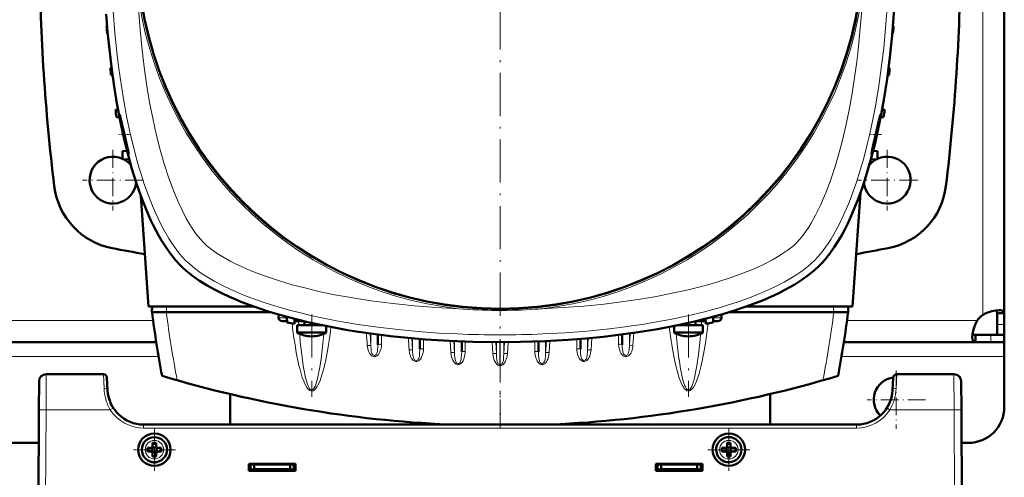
# Model space of a CAD drawing. Extents: x -1438 to 1837, y -1701 to 699.
# Tile 14 of 90: x 163 to 437, y -1413 to -1286. Entities that reach past the tile are written whole.
import ezdxf

# ---------------------------------------------------------------- set-up
doc = ezdxf.new("R2010")
doc.units = 0
doc.linetypes.add('DASHDOT', pattern=[18.5, 12, -3, 0.5, -3])

msp = doc.modelspace()

# ---------------------------------------------------------------- linework, layer by layer
at = {"color": 7, "linetype": 'DASHDOT', "lineweight": 18}
for p, q in [((296.78, -1134.46), (296.78, -1397.06)), ((244.48, -1368.05), (244.48, -1390.98)), ((349.08, -1368.05), (349.08, -1390.98))]:
    msp.add_line(p, q, dxfattribs=at)
at = {"color": 7, "lineweight": 18}
for p, q in [((430.79, -1269.76), (430.79, -1368.23)), ((204.17, -1365.86), (204.13, -1367.46)), ((389.39, -1365.86), (389.43, -1367.46)), ((235.3, -1368.99), (237.61, -1368.99)), ((355.95, -1368.99), (358.27, -1368.99)), ((200.44, -1369.76), (73.12, -1369.76)), ((240.81, -1369.96), (240.9, -1371.06)), ((352.75, -1369.96), (352.67, -1371.06)), ((429.26, -1369.76), (393.12, -1369.76)), ((436.79, -1370.89), (434.79, -1370.89)), ((256.07, -1372.74), (256.45, -1372.79)), ((260.67, -1373.35), (260.88, -1376.72)), ((260.88, -1373.38), (260.88, -1376.72)), ((263.87, -1373.77), (263.87, -1376.37)), ((272.31, -1374.68), (272.5, -1377.96)), ((272.5, -1374.69), (272.5, -1377.96)), ((275.5, -1374.94), (275.5, -1377.6)), ((318.07, -1377.6), (318.07, -1374.94)), ((321.26, -1374.68), (321.07, -1377.96)), ((321.07, -1374.69), (321.07, -1377.96)), ((322.26, -1374.58), (322.06, -1377.91)), ((329.69, -1376.37), (329.69, -1373.77)), ((332.89, -1373.35), (332.69, -1376.72)), ((332.69, -1373.38), (332.69, -1376.72)), ((333.89, -1373.21), (333.68, -1376.66)), ((337.5, -1372.74), (337.11, -1372.79)), ((433.09, -1375.76), (433.09, -1373.76)), ((259.88, -1376.71), (259.88, -1376.66)), ((282.94, -1375.42), (283.13, -1378.66)), ((283.93, -1375.47), (284.13, -1378.72)), ((284.13, -1375.47), (284.13, -1378.72)), ((287.12, -1375.59), (287.12, -1378.35)), ((294.57, -1375.75), (294.76, -1378.92)), ((295.56, -1375.76), (295.75, -1378.97)), ((295.75, -1375.76), (295.75, -1378.97)), ((296.76, -1382.01), (296.75, -1375.76)), ((296.81, -1382.01), (296.81, -1375.76)), ((298, -1375.76), (297.82, -1378.97)), ((297.82, -1375.76), (297.82, -1378.97)), ((298.99, -1375.75), (298.81, -1378.92)), ((306.44, -1378.35), (306.44, -1375.59)), ((309.63, -1375.47), (309.44, -1378.72)), ((309.44, -1375.47), (309.44, -1378.72)), ((310.62, -1375.42), (310.43, -1378.66)), ((333.68, -1376.71), (333.68, -1376.66)), ((201.97, -1379.76), (71.59, -1379.76)), ((247.09, -1380.54), (247.11, -1380.37)), ((346.48, -1380.54), (346.46, -1380.37)), ((436.79, -1379.76), (391.59, -1379.76)), ((296.76, -1382.01), (296.81, -1382.01)), ((170.76, -1384.65), (170.72, -1394.6)), ((186.62, -1384.65), (186.81, -1388.62)), ((246.18, -1385.61), (246.22, -1385.44)), ((347.38, -1385.61), (347.34, -1385.44)), ((406.76, -1388.62), (406.95, -1384.65)), ((422.86, -1394.6), (422.82, -1384.65)), ((189.14, -1394.21), (188.55, -1394.6)), ((189.39, -1394.06), (189.14, -1394.21)), ((170.72, -1394.6), (170.29, -1476.65)), ((188.55, -1394.6), (170.72, -1394.6)), ((422.86, -1394.6), (405.03, -1394.6)), ((422.86, -1394.6), (423.29, -1476.65)), ((197.8, -1399.64), (197.8, -1398.65)), ((395.78, -1399.64), (197.8, -1399.64)), ((395.78, -1398.65), (395.78, -1399.64)), ((200.82, -1403.07), (200.8, -1403.07)), ((360.27, -1403.07), (360.3, -1403.07)), ((198.22, -1405.62), (198.22, -1405.65)), ((203.37, -1405.67), (203.37, -1405.65)), ((357.72, -1405.67), (357.72, -1405.64)), ((362.87, -1405.62), (362.87, -1405.64)), ((200.77, -1408.22), (200.8, -1408.22)), ((360.32, -1408.21), (360.3, -1408.21)), ((236.64, -1411.55), (236.64, -1411.03)), ((237.89, -1411.55), (237.89, -1411.15))]:
    msp.add_line(p, q, dxfattribs=at)
at = {"color": 7, "lineweight": 50}
for p, q in [((436.79, -1274.33), (436.79, -1367.73)), ((187.67, -1288.01), (187.55, -1288.01)), ((187.85, -1290.02), (187.69, -1290.01)), ((405.72, -1290.02), (405.88, -1290.01)), ((405.89, -1288.01), (406.02, -1288.01)), ((188.89, -1299.62), (188.55, -1299.64)), ((404.68, -1299.62), (405.01, -1299.64)), ((189.16, -1301.65), (188.77, -1301.64)), ((404.4, -1301.65), (404.8, -1301.64)), ((190.71, -1311.23), (189.98, -1311.26)), ((403.58, -1311.26), (402.86, -1311.23)), ((191.1, -1313.29), (190.27, -1313.26)), ((403.29, -1313.26), (402.47, -1313.29)), ((191.94, -1322.71), (193.2, -1322.65)), ((191.94, -1322.71), (191.94, -1324.96)), ((400.37, -1322.65), (401.56, -1322.71)), ((401.56, -1324.96), (401.56, -1322.71)), ((193.83, -1325.06), (191.94, -1324.96)), ((399.73, -1325.06), (401.56, -1324.96)), ((197.03, -1335.15), (199.18, -1365.86)), ((396.83, -1334.33), (394.63, -1365.86)), ((228.35, -1365.86), (199.18, -1365.86)), ((200.17, -1365.86), (200.13, -1367.46)), ((394.63, -1365.86), (365.22, -1365.86)), ((393.39, -1365.86), (393.43, -1367.46)), ((204.1, -1367.46), (200.13, -1367.46)), ((204.13, -1367.46), (204.1, -1367.46)), ((233.17, -1367.46), (204.13, -1367.46)), ((235.33, -1368.11), (235.3, -1368.99)), ((237.6, -1368.74), (237.66, -1370.34)), ((239.66, -1370.7), (239.71, -1369.3)), ((353.91, -1370.7), (353.86, -1369.3)), ((355.96, -1368.74), (355.91, -1370.34)), ((358.23, -1368.11), (358.27, -1368.99)), ((389.43, -1367.46), (360.39, -1367.46)), ((389.43, -1367.46), (389.46, -1367.46)), ((389.46, -1367.46), (393.43, -1367.46)), ((434.79, -1367.73), (434.79, -1370.89)), ((436.79, -1367.73), (434.79, -1367.73)), ((436.79, -1367.73), (436.79, -1370.89)), ((236.38, -1369.96), (237.64, -1369.96)), ((239.68, -1369.96), (240.19, -1369.96)), ((242.39, -1369.96), (240.19, -1369.96)), ((247.34, -1371.06), (240.48, -1371.06)), ((240.48, -1373.09), (240.48, -1371.06)), ((242.48, -1371.06), (242.48, -1369.98)), ((246.48, -1371.06), (246.48, -1370.88)), ((248.48, -1373.09), (248.48, -1371.29)), ((345.08, -1373.09), (345.08, -1371.29)), ((352.37, -1371.06), (346.23, -1371.06)), ((347.08, -1371.06), (347.08, -1370.88)), ((351.08, -1371.06), (351.08, -1369.98)), ((351.18, -1369.96), (353.38, -1369.96)), ((353.08, -1371.06), (352.37, -1371.06)), ((353.08, -1373.09), (353.08, -1371.06)), ((353.88, -1369.96), (353.38, -1369.96)), ((357.18, -1369.96), (355.92, -1369.96)), ((434.79, -1370.89), (434.79, -1373.76)), ((436.79, -1370.89), (436.79, -1373.76)), ((242.21, -1373.09), (240.48, -1373.09)), ((247.77, -1373.09), (242.21, -1373.09)), ((247.77, -1373.09), (248.48, -1373.09)), ((262.87, -1373.64), (262.87, -1376.49)), ((274.5, -1374.86), (274.5, -1377.73)), ((319.07, -1374.86), (319.07, -1377.73)), ((330.69, -1373.64), (330.69, -1376.49)), ((346.81, -1373.09), (345.08, -1373.09)), ((352.37, -1373.09), (346.81, -1373.09)), ((352.37, -1373.09), (353.08, -1373.09)), ((428.76, -1375.76), (428.76, -1373.76)), ((433.09, -1373.76), (428.76, -1373.76)), ((436.79, -1373.76), (433.09, -1373.76)), ((436.79, -1373.76), (434.79, -1373.76)), ((436.79, -1375.76), (436.79, -1373.76)), ((201.32, -1375.76), (72.24, -1375.76)), ((286.12, -1375.56), (286.12, -1378.47)), ((307.44, -1375.56), (307.44, -1378.47)), ((428.76, -1375.76), (392.24, -1375.76)), ((433.09, -1375.76), (428.76, -1375.76)), ((436.79, -1375.76), (433.09, -1375.76)), ((436.79, -1375.76), (436.79, -1379.76)), ((436.79, -1379.76), (436.79, -1393.76)), ((186.62, -1384.65), (170.76, -1384.65)), ((187.81, -1389.17), (187.62, -1385.6)), ((405.95, -1385.6), (405.76, -1389.17)), ((422.82, -1384.65), (406.95, -1384.65)), ((168.76, -1386.64), (168.72, -1394.6)), ((424.82, -1386.64), (424.86, -1394.6)), ((221.79, -1398.65), (221.79, -1390.19)), ((371.79, -1398.65), (371.79, -1390.19)), ((168.29, -1476.65), (168.72, -1394.6)), ((425.29, -1476.65), (424.86, -1394.6)), ((395.78, -1398.65), (197.8, -1398.65)), ((168.67, -1403.76), (104.91, -1403.76)), ((198.87, -1405.15), (199.8, -1405.15)), ((200.15, -1405), (200.16, -1405.01)), ((200.16, -1405.01), (201.43, -1405.01)), ((200.16, -1405.01), (200.16, -1406.28)), ((200.3, -1404.65), (200.3, -1403.72)), ((201.3, -1403.72), (201.3, -1404.65)), ((201.43, -1405.01), (201.44, -1405)), ((201.43, -1405.01), (201.43, -1406.28)), ((202.72, -1405.15), (201.8, -1405.15)), ((358.37, -1405.14), (359.3, -1405.14)), ((359.66, -1405.01), (359.65, -1405)), ((359.66, -1405.01), (359.66, -1406.28)), ((360.93, -1405.01), (359.66, -1405.01)), ((359.8, -1403.72), (359.8, -1404.64)), ((360.8, -1404.64), (360.8, -1403.72)), ((360.94, -1405), (360.93, -1405.01)), ((360.93, -1405.01), (360.93, -1406.28)), ((362.22, -1405.14), (361.3, -1405.14)), ((426.79, -1403.76), (424.91, -1403.76)), ((198.87, -1406.15), (199.8, -1406.15)), ((200.16, -1406.28), (200.15, -1406.29)), ((201.43, -1406.28), (200.16, -1406.28)), ((200.3, -1406.65), (200.3, -1407.57)), ((201.3, -1406.65), (201.3, -1407.57)), ((201.43, -1406.28), (201.44, -1406.29)), ((202.72, -1406.15), (201.8, -1406.15)), ((358.37, -1406.14), (359.3, -1406.14)), ((359.66, -1406.28), (359.65, -1406.29)), ((359.66, -1406.28), (360.93, -1406.28)), ((359.8, -1406.64), (359.8, -1407.56)), ((360.8, -1406.64), (360.8, -1407.56)), ((360.93, -1406.28), (360.94, -1406.29)), ((362.22, -1406.14), (361.3, -1406.14)), ((226.99, -1411.55), (226.99, -1409.55)), ((226.99, -1409.55), (239.99, -1409.55)), ((226.99, -1409.76), (239.99, -1409.76)), ((227.49, -1409.76), (227.49, -1411.21)), ((228.49, -1409.76), (228.49, -1411.03)), ((238.49, -1409.76), (238.49, -1411.03)), ((239.49, -1411.21), (239.49, -1409.76)), ((239.99, -1409.55), (239.99, -1411.55)), ((339.99, -1411.55), (339.99, -1409.55)), ((339.99, -1409.55), (352.99, -1409.55)), ((339.99, -1409.76), (352.99, -1409.76)), ((340.49, -1409.76), (340.49, -1411.21)), ((341.49, -1411.03), (341.49, -1409.76)), ((351.49, -1409.76), (351.49, -1411.03)), ((352.49, -1409.76), (352.49, -1411.21)), ((352.99, -1409.55), (352.99, -1411.55)), ((226.99, -1411.15), (227.49, -1411.15)), ((239.99, -1411.55), (226.99, -1411.55)), ((227.49, -1411.21), (228.49, -1411.03)), ((227.49, -1411.55), (227.49, -1411.21)), ((229.24, -1411.15), (227.83, -1411.15)), ((228.49, -1411.03), (238.49, -1411.03)), ((229.24, -1411.03), (229.24, -1411.15)), ((229.24, -1411.03), (229.24, -1411.15)), ((229.24, -1411.03), (229.24, -1411.15)), ((229.24, -1411.03), (229.24, -1411.15)), ((229.24, -1411.03), (229.24, -1411.15)), ((231.74, -1411.15), (231.74, -1411.03)), ((233.49, -1411.15), (231.74, -1411.15)), ((235.24, -1411.15), (233.49, -1411.15)), ((235.24, -1411.03), (235.24, -1411.15)), ((235.24, -1411.03), (235.24, -1411.15)), ((235.24, -1411.03), (235.24, -1411.15)), ((235.24, -1411.03), (235.24, -1411.15)), ((235.24, -1411.03), (235.24, -1411.15)), ((235.24, -1411.03), (235.24, -1411.15)), ((235.24, -1411.03), (235.24, -1411.15)), ((237.14, -1411.03), (237.14, -1411.15)), ((237.89, -1411.15), (237.14, -1411.15)), ((237.14, -1411.55), (237.14, -1411.15)), ((237.59, -1411.15), (237.59, -1411.55)), ((237.59, -1411.15), (237.89, -1411.15)), ((238.49, -1411.03), (239.49, -1411.21)), ((238.64, -1411.55), (238.64, -1411.06)), ((239.49, -1411.15), (239.99, -1411.15)), ((239.49, -1411.21), (239.49, -1411.55)), ((339.99, -1411.15), (340.49, -1411.15)), ((352.99, -1411.55), (339.99, -1411.55)), ((340.49, -1411.21), (341.49, -1411.03)), ((340.49, -1411.55), (340.49, -1411.21)), ((341.49, -1411.15), (340.83, -1411.15)), ((341.49, -1411.03), (351.49, -1411.03)), ((343.24, -1411.15), (341.49, -1411.15)), ((343.24, -1411.03), (343.24, -1411.15)), ((343.24, -1411.03), (343.24, -1411.15)), ((343.24, -1411.03), (343.24, -1411.15)), ((343.24, -1411.15), (343.24, -1411.03)), ((343.24, -1411.03), (343.24, -1411.15)), ((345.74, -1411.15), (345.74, -1411.03)), ((347.49, -1411.15), (345.74, -1411.15)), ((349.24, -1411.15), (347.49, -1411.15)), ((349.24, -1411.03), (349.24, -1411.15)), ((349.24, -1411.03), (349.24, -1411.15)), ((349.24, -1411.03), (349.24, -1411.15)), ((349.24, -1411.03), (349.24, -1411.15)), ((349.24, -1411.03), (349.24, -1411.15)), ((349.24, -1411.03), (349.24, -1411.15)), ((349.24, -1411.03), (349.24, -1411.15)), ((351.49, -1411.03), (352.49, -1411.21)), ((352.15, -1411.15), (351.49, -1411.15)), ((351.49, -1411.15), (351.49, -1411.55)), ((352.49, -1411.15), (352.99, -1411.15)), ((352.49, -1411.21), (352.49, -1411.55)), ((352.96, -1411.55), (352.97, -1411.15))]:
    msp.add_line(p, q, dxfattribs=at)
at = {"color": 7, "linetype": 'DASHDOT', "lineweight": 18, "ltscale": 0.075517}
msp.add_line((193.92, -1318.06), (190.9, -1318.06), dxfattribs=at)
at = {"color": 7, "linetype": 'DASHDOT', "lineweight": 18, "ltscale": 0.076288}
msp.add_line((402.67, -1318.06), (399.62, -1318.06), dxfattribs=at)
at = {"color": 7, "linetype": 'DASHDOT', "lineweight": 18, "ltscale": 0.422498}
for p, q in [((189.29, -1322.31), (189.29, -1339.21)), ((404.29, -1322.31), (404.29, -1339.21))]:
    msp.add_line(p, q, dxfattribs=at)
at = {"color": 7, "linetype": 'DASHDOT', "lineweight": 18, "ltscale": 0.422501}
for p, q in [((197.74, -1330.76), (180.84, -1330.76)), ((412.74, -1330.76), (395.84, -1330.76))]:
    msp.add_line(p, q, dxfattribs=at)
at = {"color": 7, "linetype": 'DASHDOT', "lineweight": 18, "ltscale": 0.40625}
for p, q in [((406.79, -1383.64), (406.79, -1399.89)), ((414.92, -1391.76), (398.67, -1391.76))]:
    msp.add_line(p, q, dxfattribs=at)
at = {"color": 7, "linetype": 'DASHDOT', "lineweight": 18, "ltscale": 0.253845}
msp.add_line((296.79, -1399.49), (296.79, -1389.34), dxfattribs=at)
at = {"color": 7, "linetype": 'DASHDOT', "lineweight": 18, "ltscale": 0.292499}
for p, q in [((200.8, -1399.8), (200.8, -1411.5)), ((360.3, -1399.79), (360.3, -1411.49))]:
    msp.add_line(p, q, dxfattribs=at)
at = {"color": 7, "linetype": 'DASHDOT', "lineweight": 18, "ltscale": 0.2925}
for p, q in [((206.65, -1405.65), (194.95, -1405.65)), ((366.15, -1405.64), (354.45, -1405.64))]:
    msp.add_line(p, q, dxfattribs=at)
at = {"color": 7, "linetype": 'DASHDOT', "lineweight": 18, "ltscale": 0.003525}
for p, q in [((227.49, -1411.02), (227.49, -1411.16)), ((233.49, -1411.02), (233.49, -1411.16)), ((341.49, -1411.02), (341.49, -1411.16)), ((347.49, -1411.02), (347.49, -1411.16))]:
    msp.add_line(p, q, dxfattribs=at)
at = {"color": 7, "linetype": 'DASHDOT', "lineweight": 18, "ltscale": 0.01553}
for p, q in [((236.64, -1410.98), (236.64, -1411.6)), ((237.89, -1410.98), (237.89, -1411.6))]:
    msp.add_line(p, q, dxfattribs=at)
at = {"color": 7, "lineweight": 50}
for points in [[(406.78, -1265.76), (406.71, -1272), (406.51, -1278.22), (406.16, -1284.39), (405.68, -1290.51), (405.05, -1296.57), (404.67, -1299.64), (404.26, -1302.69), (403.83, -1305.57), (403.36, -1308.43), (402.62, -1312.51), (401.8, -1316.52), (400.91, -1320.46)], [(208.06, -1354.49), (206.67, -1352.99), (205.34, -1351.34), (204.05, -1349.52), (202.81, -1347.57), (202.03, -1346.22), (201.26, -1344.81), (200.5, -1343.32), (199.76, -1341.78), (198.38, -1338.61), (197.01, -1335.1), (195.74, -1331.44), (194.57, -1327.66), (193.48, -1323.76), (192.49, -1319.77), (191.91, -1317.23), (191.37, -1314.66), (190.38, -1309.44), (189.52, -1304.12), (188.85, -1299.33), (188.29, -1294.49), (187.81, -1289.6), (187.43, -1284.69)], [(191.17, -1312.56), (191.17, -1312.56), (191.17, -1312.56), (191.16, -1312.57), (191.16, -1312.58), (191.16, -1312.61), (191.19, -1312.98)], [(193.42, -1322.3), (192.36, -1317.6), (191.78, -1315.03), (191.31, -1313), (191.2, -1312.61), (191.18, -1312.57), (191.17, -1312.56), (191.17, -1312.56)], [(191.38, -1314.15), (191.79, -1316.32), (192.32, -1318.74), (192.9, -1321.1), (193.38, -1322.83), (193.58, -1323.42), (193.63, -1323.54)], [(401.98, -1314.16), (400.96, -1318.71), (400.42, -1321.06), (400.04, -1322.81), (399.92, -1323.41), (399.91, -1323.54)], [(400.33, -1322.31), (400.75, -1320.78), (401.49, -1317.63), (402.02, -1315.04), (402.37, -1313), (402.41, -1312.61), (402.4, -1312.58), (402.4, -1312.57), (402.4, -1312.56), (402.4, -1312.56), (402.4, -1312.56)], [(402.4, -1312.56), (402.39, -1312.56), (402.39, -1312.57), (402.37, -1312.61), (402.26, -1312.97)], [(400.91, -1320.46), (399.84, -1324.67), (398.64, -1328.87), (397.98, -1330.96), (397.29, -1333.04), (396.3, -1335.78), (395.24, -1338.48), (394.1, -1341.12)], [(193.65, -1323.56), (193.65, -1323.56), (193.65, -1323.56), (193.65, -1323.55), (193.66, -1323.53), (193.63, -1323.31)], [(399.92, -1323.56), (399.92, -1323.56), (399.92, -1323.56), (399.94, -1323.53), (400.02, -1323.32)], [(394.1, -1341.12), (393.33, -1342.77), (392.49, -1344.45), (391.65, -1346.01), (390.75, -1347.57), (389.59, -1349.41), (388.34, -1351.19), (386.98, -1352.89), (386.26, -1353.71), (385.51, -1354.49)], [(385.51, -1354.49), (384.02, -1355.87), (382.36, -1357.21), (380.55, -1358.49), (378.59, -1359.73), (377.24, -1360.52), (375.84, -1361.28), (374.34, -1362.04), (372.8, -1362.78), (369.63, -1364.16), (366.12, -1365.53), (362.47, -1366.8), (358.68, -1367.98), (354.78, -1369.06), (350.79, -1370.05), (348.25, -1370.63), (345.68, -1371.17), (340.46, -1372.16), (335.15, -1373.02), (330.35, -1373.69), (325.51, -1374.26), (320.63, -1374.73), (315.71, -1375.12), (312.44, -1375.32), (309.17, -1375.49), (305.83, -1375.61), (302.49, -1375.7), (295.85, -1375.76), (289.24, -1375.66), (282.66, -1375.4), (279.37, -1375.22), (276.1, -1374.99), (271.21, -1374.58), (266.37, -1374.07), (261.56, -1373.47), (256.81, -1372.78), (253.96, -1372.31), (251.15, -1371.81), (247.44, -1371.08), (243.78, -1370.29), (240.19, -1369.42), (236.25, -1368.37), (232.4, -1367.22), (228.68, -1365.98), (225.11, -1364.64), (223.38, -1363.93), (221.69, -1363.2), (219.52, -1362.19), (217.44, -1361.13), (215.46, -1360.02), (213.36, -1358.72), (211.42, -1357.36), (210.46, -1356.63), (209.56, -1355.88), (208.79, -1355.19), (208.06, -1354.49)], [(435.37, -1366.88), (434.43, -1366.96), (433.37, -1367.18), (432.26, -1367.53), (431.51, -1367.85), (430.79, -1368.23)], [(434.79, -1367.73), (434.75, -1367.39), (434.6, -1367.14), (434.36, -1366.97)], [(436.79, -1367.73), (436.77, -1367.54), (436.72, -1367.38), (436.62, -1367.24), (436.48, -1367.12), (436.31, -1367.03), (436.1, -1366.96), (435.76, -1366.9), (435.37, -1366.88)], [(429.26, -1369.76), (428.78, -1370.71), (428.4, -1371.69), (428.13, -1372.66), (427.97, -1373.57), (427.91, -1374.34)], [(427.91, -1374.34), (427.97, -1374.99), (428.05, -1375.25), (428.15, -1375.46), (428.29, -1375.61), (428.46, -1375.71), (428.76, -1375.76)], [(428, -1373.32), (428.17, -1373.57), (428.42, -1373.71), (428.76, -1373.76)]]:
    msp.add_lwpolyline(points, dxfattribs=at)
at = {"color": 7, "lineweight": 18}
for points in [[(196.03, -1277.31), (196.35, -1283.19), (196.8, -1289.04), (197.36, -1294.62), (198.04, -1300.15), (198.71, -1304.68), (199.48, -1309.16), (200.34, -1313.58), (201.33, -1318.03), (202.44, -1322.39), (203.54, -1326.23), (204.74, -1329.96), (205.92, -1333.21), (207.19, -1336.32), (208.38, -1338.94), (209.65, -1341.4), (210.45, -1342.8), (211.26, -1344.11), (212.41, -1345.76), (213.56, -1347.2), (214.42, -1348.12)], [(384.41, -1340.48), (385.13, -1339.05), (385.82, -1337.58), (386.54, -1335.94), (387.24, -1334.26), (388.5, -1330.89), (389.72, -1327.24), (390.83, -1323.48), (391.85, -1319.62), (392.77, -1315.69), (393.61, -1311.69), (394.53, -1306.66), (395.32, -1301.57), (395.73, -1298.58), (396.1, -1295.58), (396.72, -1289.53), (397.2, -1283.43), (397.53, -1277.32)], [(189.38, -1283.8), (189.85, -1289.95), (190.48, -1296.07), (190.85, -1299.15), (191.27, -1302.21), (191.71, -1305.19), (192.2, -1308.16), (193.08, -1313.01), (194.09, -1317.79), (195.23, -1322.49), (195.86, -1324.86), (196.52, -1327.2), (197.2, -1329.41), (197.91, -1331.6), (199.12, -1335.03), (200.45, -1338.36), (201.17, -1340.03), (201.92, -1341.65), (202.66, -1343.15), (203.42, -1344.6), (204.8, -1346.98), (205.53, -1348.12), (206.28, -1349.22), (207.03, -1350.25), (207.81, -1351.23), (208.63, -1352.18), (209.47, -1353.07)], [(384.09, -1353.07), (385.15, -1351.94), (386.17, -1350.71), (387.17, -1349.39), (387.89, -1348.35), (388.59, -1347.26), (389.93, -1344.98), (391.04, -1342.88), (392.09, -1340.69), (393.09, -1338.43), (393.8, -1336.7), (394.48, -1334.93), (395.76, -1331.3), (396.8, -1328), (397.77, -1324.64), (398.66, -1321.21), (399.27, -1318.69), (399.83, -1316.15), (400.4, -1313.42), (400.92, -1310.68), (401.85, -1305.21), (402.64, -1299.68), (403.3, -1294.11), (403.84, -1288.5), (404.25, -1282.86)], [(379.14, -1348.12), (380.02, -1347.17), (380.91, -1346.07), (381.81, -1344.83), (382.48, -1343.82), (383.14, -1342.76), (384.41, -1340.48)], [(214.42, -1348.12), (215.37, -1349), (216.48, -1349.89), (217.71, -1350.79), (218.72, -1351.46), (219.78, -1352.11), (222.06, -1353.39)], [(308.34, -1366.51), (314.22, -1366.19), (320.07, -1365.74), (325.64, -1365.19), (331.18, -1364.5), (335.7, -1363.83), (340.18, -1363.07), (344.6, -1362.2), (349.05, -1361.21), (353.42, -1360.11), (357.26, -1359.01), (360.99, -1357.8), (364.23, -1356.62), (367.34, -1355.36), (369.96, -1354.16), (372.42, -1352.89), (373.82, -1352.1), (375.13, -1351.28), (376.78, -1350.13), (378.22, -1348.98), (379.14, -1348.12)], [(209.47, -1353.07), (210.6, -1354.13), (211.83, -1355.15), (213.15, -1356.15), (214.2, -1356.87), (215.28, -1357.57), (217.57, -1358.91), (219.67, -1360.02), (221.85, -1361.07), (224.11, -1362.07), (225.85, -1362.78), (227.61, -1363.46), (231.24, -1364.74), (234.54, -1365.78), (237.91, -1366.75), (241.33, -1367.64), (243.85, -1368.24), (246.4, -1368.81), (249.12, -1369.38), (251.87, -1369.9), (257.34, -1370.83), (262.86, -1371.62), (268.44, -1372.28), (274.05, -1372.82), (279.68, -1373.23), (284.93, -1373.5)], [(308.64, -1373.5), (314.82, -1373.17), (320.98, -1372.69), (327.1, -1372.06), (330.17, -1371.69), (333.23, -1371.28), (336.21, -1370.83), (339.18, -1370.35), (344.03, -1369.46), (348.81, -1368.45), (353.52, -1367.32), (355.88, -1366.69), (358.22, -1366.02), (360.44, -1365.35), (362.62, -1364.64), (366.05, -1363.42), (369.38, -1362.1), (371.05, -1361.37), (372.68, -1360.62), (374.17, -1359.88), (375.62, -1359.12), (378, -1357.74), (379.15, -1357.02), (380.25, -1356.27), (381.27, -1355.51), (382.25, -1354.74), (383.2, -1353.91), (384.09, -1353.07)], [(222.06, -1353.39), (223.49, -1354.11), (224.97, -1354.8), (226.6, -1355.52), (228.28, -1356.21), (231.65, -1357.48), (235.3, -1358.69), (239.06, -1359.81), (242.92, -1360.82), (246.86, -1361.75), (250.86, -1362.59), (255.88, -1363.5), (260.97, -1364.3), (263.96, -1364.71), (266.97, -1365.08), (273.02, -1365.7), (279.11, -1366.18), (285.23, -1366.51)], [(254.15, -1372.34), (254.46, -1372.44), (255.1, -1372.58), (256.07, -1372.74)], [(339.42, -1372.34), (339.11, -1372.44), (338.47, -1372.58), (337.5, -1372.74)], [(247.11, -1380.37), (247.52, -1377.03), (247.87, -1373.41)], [(346.46, -1380.37), (346.05, -1377.03), (345.69, -1373.41)], [(241.31, -1375.74), (241.7, -1379.22), (242.15, -1382.35), (242.39, -1383.73)], [(260.88, -1376.72), (260.85, -1376.7), (260.76, -1376.68), (260.62, -1376.66), (259.88, -1376.66)], [(261.12, -1379.54), (260.77, -1379.2), (260.49, -1378.8), (260.22, -1378.23), (260.03, -1377.63), (259.94, -1377.17), (259.88, -1376.71)], [(262.87, -1376.49), (262.86, -1377.1), (262.78, -1377.94), (262.71, -1378.36), (262.59, -1378.79), (262.5, -1378.99), (262.35, -1379.21), (262.16, -1379.38), (261.99, -1379.44), (261.82, -1379.45), (261.62, -1379.4), (261.45, -1379.27), (261.31, -1379.11), (261.2, -1378.91), (261.08, -1378.58), (261.03, -1378.35), (260.96, -1377.89), (260.88, -1376.72)], [(263.87, -1376.37), (263.82, -1377.1), (263.67, -1377.82), (263.41, -1378.5), (263.22, -1378.86), (262.98, -1379.2), (262.8, -1379.4), (262.59, -1379.57), (262.38, -1379.68), (262.16, -1379.77), (261.94, -1379.8), (261.72, -1379.79)], [(275.5, -1377.6), (275.49, -1377.96), (275.4, -1378.61), (275.25, -1379.24), (275, -1379.9), (274.84, -1380.21), (274.64, -1380.51), (274.4, -1380.77), (274.12, -1380.99), (273.79, -1381.14), (273.43, -1381.18), (273.07, -1381.09), (272.73, -1380.9), (272.45, -1380.63), (272.22, -1380.31), (272.04, -1379.98), (271.88, -1379.63), (271.63, -1378.82), (271.51, -1377.95), (271.51, -1377.91)], [(272.5, -1377.96), (272.48, -1377.95), (272.39, -1377.93), (272.24, -1377.91), (271.51, -1377.91)], [(274.5, -1377.73), (274.45, -1378.91), (274.37, -1379.57), (274.27, -1380.03), (274.19, -1380.26), (274.08, -1380.47), (273.93, -1380.66), (273.75, -1380.8), (273.58, -1380.85), (273.41, -1380.85), (273.22, -1380.78), (273.05, -1380.65), (272.92, -1380.47), (272.81, -1380.27), (272.71, -1379.98), (272.6, -1379.38), (272.51, -1378.3), (272.5, -1377.96)], [(318.07, -1377.6), (318.08, -1377.96), (318.16, -1378.61), (318.31, -1379.24), (318.56, -1379.89), (318.73, -1380.21), (318.93, -1380.51), (319.16, -1380.77), (319.45, -1380.99), (319.77, -1381.14), (320.14, -1381.18), (320.5, -1381.09), (320.83, -1380.9), (321.11, -1380.63), (321.34, -1380.31), (321.53, -1379.98), (321.68, -1379.63), (321.93, -1378.82), (322.06, -1377.95), (322.06, -1377.91)], [(319.07, -1377.73), (319.12, -1378.91), (319.2, -1379.57), (319.3, -1380.03), (319.38, -1380.26), (319.49, -1380.47), (319.63, -1380.66), (319.82, -1380.8), (319.98, -1380.85), (320.15, -1380.85), (320.35, -1380.78), (320.51, -1380.65), (320.65, -1380.47), (320.75, -1380.27), (320.85, -1379.98), (320.97, -1379.38), (321.05, -1378.3), (321.07, -1377.96)], [(321.07, -1377.96), (321.09, -1377.95), (321.18, -1377.93), (321.33, -1377.91), (322.06, -1377.91)], [(329.69, -1376.37), (329.75, -1377.1), (329.9, -1377.82), (330.15, -1378.5), (330.34, -1378.86), (330.58, -1379.2), (330.77, -1379.4), (330.98, -1379.57), (331.18, -1379.68), (331.4, -1379.77), (331.62, -1379.8), (331.84, -1379.79)], [(330.69, -1376.49), (330.71, -1377.1), (330.78, -1377.94), (330.85, -1378.36), (330.97, -1378.79), (331.06, -1378.99), (331.21, -1379.21), (331.41, -1379.38), (331.57, -1379.44), (331.74, -1379.45), (331.94, -1379.4), (332.12, -1379.27), (332.25, -1379.11), (332.36, -1378.91), (332.48, -1378.58), (332.54, -1378.35), (332.61, -1377.89), (332.69, -1376.72)], [(332.44, -1379.54), (332.8, -1379.2), (333.08, -1378.8), (333.35, -1378.23), (333.54, -1377.63), (333.63, -1377.17), (333.68, -1376.71)], [(332.69, -1376.72), (332.71, -1376.7), (332.8, -1376.68), (332.95, -1376.66), (333.32, -1376.65), (333.68, -1376.66)], [(352.25, -1375.74), (351.86, -1379.22), (351.41, -1382.35), (351.18, -1383.73)], [(246.22, -1385.44), (246.68, -1383.18), (247.09, -1380.54)], [(283.13, -1378.66), (283.24, -1379.52), (283.48, -1380.34), (283.66, -1380.79), (283.9, -1381.21), (284.21, -1381.59), (284.41, -1381.77), (284.64, -1381.91), (285.01, -1382.01), (285.4, -1381.98), (285.61, -1381.9), (285.81, -1381.79), (286.14, -1381.48), (286.34, -1381.21), (286.51, -1380.93), (286.69, -1380.54), (286.84, -1380.14), (287.04, -1379.32), (287.1, -1378.84), (287.12, -1378.35)], [(284.13, -1378.72), (284.1, -1378.7), (284.01, -1378.68), (283.83, -1378.66), (283.13, -1378.66)], [(284.13, -1378.72), (284.16, -1379.6), (284.28, -1380.54)], [(284.28, -1380.54), (284.38, -1380.97), (284.46, -1381.18), (284.63, -1381.46)], [(285.82, -1381.08), (285.97, -1380.53), (286.01, -1380.26), (286.1, -1379.22), (286.12, -1378.47)], [(295.75, -1378.97), (295.73, -1378.95), (295.64, -1378.93), (295.45, -1378.91), (294.76, -1378.92)], [(296.05, -1382.06), (295.79, -1381.83), (295.57, -1381.55), (295.39, -1381.25), (295.18, -1380.81), (294.99, -1380.27), (294.86, -1379.72), (294.76, -1378.92)], [(296.76, -1382.01), (296.59, -1381.99), (296.43, -1381.91), (296.26, -1381.76), (296.13, -1381.56), (296.04, -1381.34), (295.96, -1381.11), (295.87, -1380.64), (295.8, -1379.93), (295.75, -1378.97)], [(296.81, -1382.01), (296.98, -1381.99), (297.14, -1381.91), (297.3, -1381.76), (297.43, -1381.56), (297.53, -1381.34), (297.6, -1381.11), (297.69, -1380.64), (297.77, -1379.93), (297.82, -1378.97)], [(297.51, -1382.06), (297.78, -1381.83), (298, -1381.55), (298.18, -1381.25), (298.39, -1380.81), (298.57, -1380.27), (298.71, -1379.72), (298.81, -1378.92)], [(297.82, -1378.97), (297.84, -1378.95), (297.93, -1378.93), (298.11, -1378.91), (298.81, -1378.92)], [(310.43, -1378.66), (310.32, -1379.52), (310.09, -1380.34), (309.9, -1380.79), (309.66, -1381.21), (309.35, -1381.59), (309.15, -1381.77), (308.92, -1381.91), (308.55, -1382.01), (308.16, -1381.98), (307.95, -1381.9), (307.76, -1381.79), (307.43, -1381.48), (307.23, -1381.21), (307.06, -1380.93), (306.87, -1380.54), (306.73, -1380.14), (306.53, -1379.32), (306.46, -1378.84), (306.44, -1378.35)], [(307.74, -1381.08), (307.59, -1380.53), (307.55, -1380.26), (307.46, -1379.22), (307.44, -1378.47)], [(309.29, -1380.54), (309.18, -1380.97), (309.1, -1381.18), (308.93, -1381.46)], [(309.44, -1378.72), (309.4, -1379.6), (309.29, -1380.54)], [(309.44, -1378.72), (309.45, -1378.71), (309.49, -1378.69), (309.71, -1378.66), (309.94, -1378.65), (310.43, -1378.66)], [(347.34, -1385.44), (346.89, -1383.18), (346.48, -1380.54)], [(247.04, -1385.73), (247.56, -1384.06), (247.99, -1382.37), (248.37, -1380.66)], [(284.63, -1381.46), (284.81, -1381.62), (285.01, -1381.71), (285.16, -1381.72), (285.3, -1381.69)], [(285.3, -1381.69), (285.5, -1381.58), (285.66, -1381.39), (285.82, -1381.08)], [(296.78, -1382.3), (296.47, -1382.27), (296.19, -1382.15), (296.05, -1382.06)], [(296.78, -1382.3), (297.09, -1382.27), (297.38, -1382.15), (297.51, -1382.06)], [(308.27, -1381.69), (308.07, -1381.58), (307.9, -1381.39), (307.74, -1381.08)], [(308.93, -1381.46), (308.76, -1381.62), (308.55, -1381.71), (308.41, -1381.72), (308.27, -1381.69)], [(346.52, -1385.73), (346.01, -1384.06), (345.58, -1382.37), (345.2, -1380.66)], [(241.23, -1383.4), (241.53, -1384.49), (241.87, -1385.57), (242.26, -1386.63), (242.73, -1387.68), (243.12, -1388.35), (243.35, -1388.67), (243.62, -1388.96), (243.96, -1389.21), (244.23, -1389.32), (244.58, -1389.35), (244.91, -1389.26), (245.13, -1389.13), (245.33, -1388.97), (245.55, -1388.74), (245.74, -1388.5), (245.98, -1388.13), (246.19, -1387.76), (246.51, -1387.1), (246.79, -1386.42), (247.04, -1385.73)], [(242.39, -1383.73), (242.8, -1385.7), (243.09, -1386.79), (243.24, -1387.27), (243.55, -1388.06), (243.87, -1388.63), (244.09, -1388.88), (244.3, -1389.03), (244.45, -1389.06), (244.6, -1389.05), (244.81, -1388.94), (245.02, -1388.73), (245.33, -1388.22), (245.49, -1387.87)], [(245.49, -1387.87), (245.85, -1386.88), (246.18, -1385.61)], [(352.34, -1383.4), (352.04, -1384.49), (351.7, -1385.57), (351.31, -1386.63), (350.84, -1387.68), (350.45, -1388.35), (350.21, -1388.67), (349.94, -1388.96), (349.61, -1389.21), (349.34, -1389.32), (348.99, -1389.35), (348.65, -1389.26), (348.43, -1389.13), (348.23, -1388.97), (348.02, -1388.74), (347.82, -1388.5), (347.58, -1388.13), (347.37, -1387.76), (347.05, -1387.1), (346.77, -1386.42), (346.52, -1385.73)], [(348.07, -1387.87), (347.72, -1386.88), (347.38, -1385.61)], [(351.18, -1383.73), (350.76, -1385.7), (350.47, -1386.79), (350.32, -1387.27), (350.01, -1388.06), (349.69, -1388.63), (349.48, -1388.88), (349.26, -1389.03), (349.11, -1389.06), (348.97, -1389.05), (348.76, -1388.94), (348.54, -1388.73), (348.23, -1388.22), (348.07, -1387.87)], [(168.72, -1394.6), (168.72, -1394.59), (168.75, -1394.59), (170.72, -1394.6)]]:
    msp.add_lwpolyline(points, dxfattribs=at)
msp.add_circle((296.78, -1265.76), 101, dxfattribs=at)
at = {"color": 7, "lineweight": 50}
for centre, radius in [((296.78, -1265.76), 100.74), ((200.8, -1405.65), 4.5), ((200.8, -1405.65), 3.5), ((360.3, -1405.64), 4.5)]:
    msp.add_circle(centre, radius, dxfattribs=at)
for centre, radius, start, end in [((718.94, -1265.76), 550, 180.4168, 186.9635), ((-125.36, -1265.76), 550, 353.0365, 359.5833), ((511.78, -1265.76), 325, 183.9256, 184.2791), ((81.78, -1265.76), 325, 355.7209, 356.0744), ((511.78, -1265.76), 325, 185.9829, 186.3375), ((81.78, -1265.76), 325, 353.6625, 354.0172), ((511.78, -1265.76), 325, 188.0479, 188.4041), ((81.78, -1265.76), 325, 351.5959, 351.9522), ((220.93, -1308.87), 30.02, 187.8714, 190.1339), ((446.74, -1324.16), 45.87, 165.8814, 167.3994), ((167.11, -1328.29), 26.98, 10.6516, 12.8383), ((380.19, -1316.71), 20.9, 341.5709, 344.4634), ((189.29, -1330.76), 6.5, 65.9318, 353.6938), ((189.29, -1330.76), 6.5, 40.3, 62.8062), ((193.66, -1323.53), 0.03, 200.9033, 244.4524), ((404.29, -1330.76), 6.5, 185.9716, 114.8637), ((404.29, -1330.76), 6.5, 117.1008, 140.0431), ((399.93, -1323.55), 0.0181, 165.2469, 232.7118), ((192.85, -1330.02), 20, 186.9635, 259.0156), ((400.73, -1330.02), 20, 280.9844, 353.0365), ((296.79, -794.51), 565.5, 259.0156, 259.9556), ((296.79, -794.51), 565.5, 280.0676, 280.9844), ((522.42, -1325.56), 325, 187.4074, 190.5583), ((71.14, -1325.56), 325, 349.4417, 352.5926), ((434.91, -1373.88), 7, 126.0861, 143.9183), ((296.78, -1050.76), 325, 259.5182, 259.8766), ((296.78, -1050.76), 325, 280.1234, 280.4818), ((244.48, -1366.16), 8, 240, 270), ((244.48, -1366.16), 8, 270, 300), ((349.08, -1366.16), 8, 240, 270), ((349.08, -1366.16), 8, 270, 300), ((170.76, -1386.65), 2, 90, 179.7), ((186.62, -1385.65), 1, 3, 90), ((296.78, -1073.96), 325, 253.2139, 267.4873), ((296.78, -1073.96), 325, 272.5126, 286.7861), ((406.79, -1391.76), 6.25, 97.7243, 224.893), ((406.95, -1385.65), 1, 90, 177), ((422.82, -1386.65), 2, 0.3, 90), ((197.8, -1388.65), 10, 183, 270), ((197.79, -1388.65), 10, 183.9422, 198.8098), ((197.81, -1388.64), 10.02, 194.756, 198.7969), ((395.78, -1388.65), 10, 270, 357.0001), ((426.79, -1393.76), 10, 270, 360), ((360.3, -1405.64), 3.5, 90.5294, 270.5294), ((360.3, -1405.64), 3.5, 270.5294, 90.5294), ((215.97, -1405.65), 17.1, 178.3267, 180.0022), ((199.8, -1404.65), 0.5, 270, 360), ((200.8, -1420.82), 17.1, 89.9978, 91.6733), ((200.8, -1420.82), 17.1, 88.3267, 90.0022), ((201.8, -1404.65), 0.5, 180, 270), ((185.62, -1405.65), 17.1, 359.9978, 1.6733), ((375.47, -1405.64), 17.1, 178.3267, 180.0022), ((359.3, -1404.64), 0.5, 270, 360), ((360.29, -1420.81), 17.1, 89.9978, 91.6733), ((360.3, -1420.81), 17.1, 88.3267, 90.0022), ((361.3, -1404.64), 0.5, 180, 270), ((345.12, -1405.64), 17.1, 359.9978, 1.6733), ((216, -1405.65), 17.14, 179.9996, 181.6715), ((199.8, -1406.65), 0.5, 0, 90), ((200.8, -1390.44), 17.13, 268.3286, 271.6729), ((201.8, -1406.65), 0.5, 90, 180), ((185.59, -1405.65), 17.14, 358.3285, 0.0004), ((375.5, -1405.64), 17.14, 179.9996, 181.6715), ((359.3, -1406.64), 0.5, 0, 90), ((360.3, -1390.44), 17.13, 268.3286, 271.6729), ((361.3, -1406.64), 0.5, 90, 180), ((345.09, -1405.64), 17.14, 358.3285, 0.0004)]:
    msp.add_arc(centre, radius, start, end, dxfattribs=at)
at = {"color": 7, "lineweight": 18}
for centre, radius, start, end in [((296.78, -1265.76), 101.41, 186.5424, 263.4568), ((296.78, -1265.76), 101.41, 276.5424, 353.4568), ((296.78, -1219.45), 147.51, 265.5067, 273.8371), ((296.79, -1219.63), 147.33, 273.8374, 274.4937), ((71.14, -1326.05), 321, 349.1719, 352.5876), ((395.04, -1351.96), 157.13, 186.8059, 188.811), ((198.52, -1351.96), 157.13, 351.189, 353.1941), ((431.96, -1356.51), 191.61, 185.0603, 185.7613), ((296.78, -1049.59), 325.7, 262.8874, 263.2566), ((296.78, -1095.29), 278.46, 267.5597, 272.4396), ((296.78, -1049.59), 325.7, 276.7434, 277.1126), ((161.61, -1356.51), 191.61, 354.2387, 354.9397), ((261.93, -1378.45), 1.36, 233.5186, 261.0306), ((331.63, -1378.45), 1.36, 278.9694, 306.4815), ((299.13, -1381.97), 2.37, 180.966, 188.0005), ((294.44, -1381.97), 2.37, 351.9995, 359.034), ((200.37, -1387.97), 13.58, 182.7354, 195.3114), ((393.25, -1387.98), 13.53, 344.6596, 357.2824), ((199.8, -1388.12), 12.98, 195.3711, 209.9371), ((393.75, -1388.11), 13.01, 330.0886, 344.6192), ((370.32, -1447.99), 63.69, 56.9791, 57.8765), ((197.8, -1388.64), 11, 212.7709, 269.9923), ((395.77, -1388.64), 11, 270.0069, 327.2297), ((200.8, -1405.65), 2.57, 90, 179.4706), ((200.8, -1405.65), 2.57, 0, 89.4706), ((360.3, -1405.64), 2.57, 90.5294, 180), ((360.3, -1405.64), 2.57, 0.5294, 90), ((200.8, -1405.65), 2.57, 180, 269.4706), ((200.8, -1405.65), 2.57, 270, 359.4706), ((360.3, -1405.64), 2.57, 180.5294, 270), ((360.3, -1405.64), 2.57, 270.5294, 360)]:
    msp.add_arc(centre, radius, start, end, dxfattribs=at)
for centre, major_axis, ratio, start_param, end_param in [((527.08, -1326.07), (325.66, 0), 0.992546, 3.270009, 3.3292), ((240.19, -1368.96), (0, 1), 0.866025, 2.530337, 3.141593), ((244.78, -1328.4), (-0.24, -60.87), 0.121427, 0.53881, 0.783253), ((348.78, -1328.4), (0.24, -60.87), 0.121427, 5.499933, 5.744375), ((353.38, -1368.96), (0, 1), 0.866025, 3.141593, 3.752854), ((-2742.1, -1551.38), (3007.14, 0), 0.992546, 0.058569, 0.059729), ((263.87, -1373.75), (-1, 0), 0.121869, 5.605182, 6.283185), ((-2516.33, -1538.82), (2792.54, 0), 0.992546, 0.058087, 0.059289), ((329.69, -1373.75), (1, 0), 0.121869, 0.029596, 0.678029), ((244.37, -1326.66), (0.1, -62.68), 0.121204, 5.619282, 5.844029), ((263.87, -1376.49), (-1, 0), 0.121869, 4.712389, 6.283185), ((275.5, -1377.73), (-1, 0), 0.121869, 4.712388, 6.283185), ((318.07, -1377.73), (1, 0), 0.121869, 0, 1.570797), ((329.69, -1376.49), (1, 0), 0.121869, 0, 1.570796), ((349.19, -1326.66), (-0.1, -62.68), 0.121204, 0.439156, 0.663903), ((287.12, -1378.47), (-1, 0), 0.121869, 4.712389, 6.283185), ((306.44, -1378.47), (1, 0), 0.121869, 0, 1.570796), ((186.81, -1389.22), (0.999, 0.052), 0.602126, 0.000227, 1.539305), ((406.76, -1389.22), (0.999, -0.053), 0.602236, 1.602683, 3.141439), ((422.86, -1394.61), (-2, -0.01), 0.005236, 3.141593, 4.712362)]:
    msp.add_ellipse(centre, major_axis=major_axis, ratio=ratio, start_param=start_param, end_param=end_param, dxfattribs=at)
at = {"color": 7, "lineweight": 50}
for centre, major_axis, start_param, end_param in [((236.45, -1368.96), (1.14, 0.23), 2.936487, 4.481103), ((357.11, -1368.96), (1.14, -0.23), 4.943675, 6.488291)]:
    msp.add_ellipse(centre, major_axis=major_axis, ratio=0.853683, start_param=start_param, end_param=end_param, dxfattribs=at)

doc.saveas('drawing.dxf')
